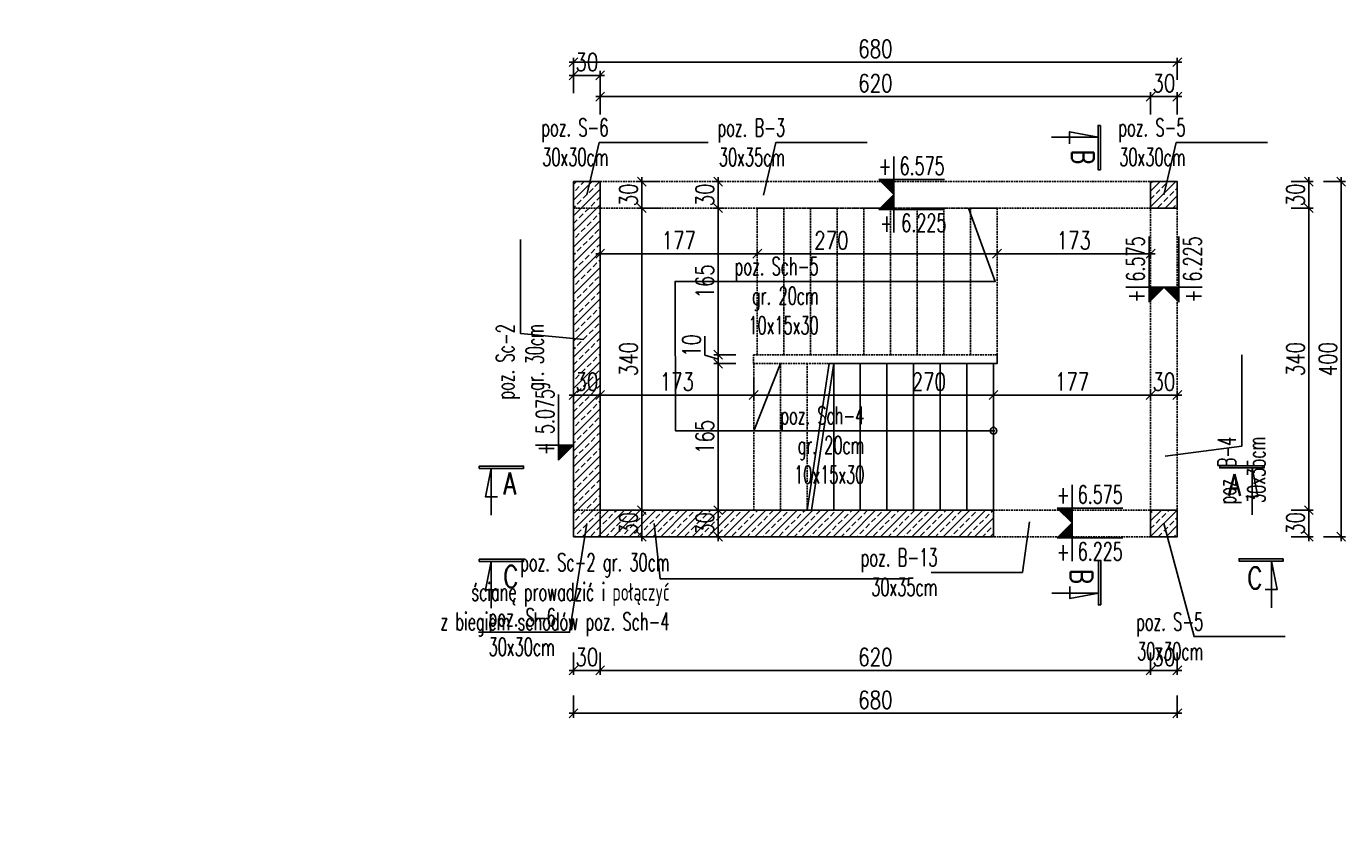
# Model space of a CAD drawing. Header units: millimetres. Extents: x -303 to 588072, y -379 to 357555.
# Tile 7 of 88: x 537393 to 538879, y 330692 to 331606. Entities that reach past the tile are written whole.
import ezdxf

# ---------------------------------------------------------------- set-up
doc = ezdxf.new("R2010")
doc.units = ezdxf.units.MM
doc.header["$LTSCALE"] = 0.15
doc.header["$MEASUREMENT"] = 0
doc.header["$PDSIZE"] = -5
doc.linetypes.add('DASHED', pattern=[19.05, 12.7, -6.35])
for name, color, linetype in [('3', 4, 'Continuous'), ('5', 8, 'Continuous'), ('RFD_1', 2, 'Continuous'), ('RFD_2', 4, 'DASHED'), ('RFD_3', 4, 'Continuous'), ('RFD_5', 8, 'Continuous'), ('RFD_5 @ 10', 8, 'Continuous')]:
    doc.layers.add(name, color=color, linetype=linetype)
doc.styles.get("Standard").update_dxf_attribs({"font": 'simplex.shx', "width": 0.75})
doc.styles.add('txt3', font='simplex.shx', dxfattribs={"width": 0.75, "height": 20})
doc.dimstyles.new('opis 1.1', dxfattribs={"dimscale": 0, "dimtxt": 2, "dimasz": 1, "dimexe": 0.5, "dimexo": 1, "dimgap": 0, "dimtad": 0, "dimdec": 1, "dimrnd": 0.5, "dimdsep": 46, "dimtxsty": 'Standard', "dimblk1": 'OBLIQUE', "dimblk2": 'OBLIQUE', "dimsah": 1, "dimcen": 1, "dimdle": 0.5, "dimclrd": 256, "dimclre": 256, "dimclrt": 4, "dimadec": 0, "dimazin": 2, "dimtm": 1e-09, "dimtfac": 0.75, "dimtdec": 1, "dimtmove": 0, "dimatfit": 3, "dimfxl": 0, "dimtvp": 0.75, "dimtolj": 1, "dimtzin": 0, "dimlwd": -1, "dimlwe": -1, "dimarcsym": 0})

# ---------------------------------------------------------------- blocks, each defined once
blk = doc.blocks.new('_Oblique')
at = {"color": 0, "linetype": 'ByBlock', "lineweight": -2}
blk.add_line((-0.5, -0.5), (0.5, 0.5), dxfattribs=at)
blk = doc.blocks.new('*D1056')
at = {"layer": 'Defpoints', "color": 0, "lineweight": 80}
for p in [(-275, 336819), (538048, 336819), (1, 0)]:
    blk.add_point(p, dxfattribs=at)
at = {"layer": 'RFD_5'}
for p, q in [((-275, -5), (-275, 336824)), ((-255, 336819), (-280, 336819)), ((-255, 0), (-280, 0))]:
    blk.add_line(p, q, dxfattribs=at)
at = {"layer": 'RFD_5', "xscale": 10, "yscale": 10, "zscale": 10}
for p, rotation in [((-275, 336819), 90), ((-275, 0), 270)]:
    blk.add_blockref('_Oblique', p, dxfattribs=dict(at, rotation=rotation))
at = {"layer": 'RFD_5', "color": 4, "insert": (-290, 168409.5), "char_height": 20, "attachment_point": 5, "rotation": 90}
blk.add_mtext('\\A1;336819', dxfattribs=at)
blk = doc.blocks.new('asdddd')
at = {"layer": '5'}
blk.add_line((538151.4, 335098.7), (538077.5, 335098.7), dxfattribs=at)
at = {"layer": 'RFD_5'}
for points in [[(538094.3, 335124.8), (538094.3, 335098.7)], [(538077.5, 335098.7), (538094.3, 335081.9)], [(538094.3, 335081.9), (538094.3, 335098.7)]]:
    blk.add_lwpolyline(points, dxfattribs=at)
blk = doc.blocks.new('324r232')
at = {"layer": 'RFD_5'}
blk.add_hatch(color=256, dxfattribs=at).paths.add_polyline_path([(0, 16.6), (-16.6, 16.6), (0, 0)])
at = {"layer": '5'}
blk.add_line((56.3, 16.6), (-16.6, 16.6), dxfattribs=at)
at = {"layer": 'RFD_5'}
for points in [[(0, 42.3), (0, 16.6)], [(-16.6, 16.6), (0, 0)], [(0, 0), (0, 16.6)]]:
    blk.add_lwpolyline(points, dxfattribs=at)
blk = doc.blocks.new('*D1226')
at = {"layer": 'Defpoints', "color": 0, "lineweight": 80}
for p in [(538039, 331550.5), (538009, 331390.5), (538039, 331390.5)]:
    blk.add_point(p, dxfattribs=at)
at = {"layer": 'RFD_5'}
for p, q in [((538004, 331550.5), (538044, 331550.5)), ((538009, 331530.5), (538009, 331555.5)), ((538039, 331530.5), (538039, 331555.5))]:
    blk.add_line(p, q, dxfattribs=at)
at = {"layer": 'RFD_5', "xscale": 10, "yscale": 10, "zscale": 10, "rotation": 180}
blk.add_blockref('_Oblique', (538009, 331550.5), dxfattribs=at)
at = {"layer": 'RFD_5', "xscale": 10, "yscale": 10, "zscale": 10}
blk.add_blockref('_Oblique', (538039, 331550.5), dxfattribs=at)
at = {"layer": 'RFD_5', "color": 4, "insert": (538024, 331565.5), "char_height": 20, "attachment_point": 5}
blk.add_mtext('\\A1;30', dxfattribs=at)
blk = doc.blocks.new('*D1227')
at = {"layer": 'Defpoints', "color": 0, "lineweight": 80}
for p in [(538659, 331526.6), (538659, 331430.9), (538039, 331390.5)]:
    blk.add_point(p, dxfattribs=at)
at = {"layer": 'RFD_5'}
for p, q in [((538034, 331526.6), (538664, 331526.6)), ((538039, 331506.6), (538039, 331531.6)), ((538659, 331506.6), (538659, 331531.6))]:
    blk.add_line(p, q, dxfattribs=at)
at = {"layer": 'RFD_5', "xscale": 10, "yscale": 10, "zscale": 10, "rotation": 180}
blk.add_blockref('_Oblique', (538039, 331526.6), dxfattribs=at)
at = {"layer": 'RFD_5', "xscale": 10, "yscale": 10, "zscale": 10}
blk.add_blockref('_Oblique', (538659, 331526.6), dxfattribs=at)
at = {"layer": 'RFD_5', "color": 4, "insert": (538349, 331541.6), "char_height": 20, "attachment_point": 5}
blk.add_mtext('\\A1;620', dxfattribs=at)
blk = doc.blocks.new('*D1228')
at = {"layer": 'Defpoints', "color": 0, "lineweight": 80}
for p in [(538689, 331526.6), (538659, 331430.9), (538689, 331430.9)]:
    blk.add_point(p, dxfattribs=at)
at = {"layer": 'RFD_5'}
for p, q in [((538654, 331526.6), (538694, 331526.6)), ((538659, 331506.6), (538659, 331531.6)), ((538689, 331506.6), (538689, 331531.6))]:
    blk.add_line(p, q, dxfattribs=at)
at = {"layer": 'RFD_5', "xscale": 10, "yscale": 10, "zscale": 10, "rotation": 180}
blk.add_blockref('_Oblique', (538659, 331526.6), dxfattribs=at)
at = {"layer": 'RFD_5', "xscale": 10, "yscale": 10, "zscale": 10}
blk.add_blockref('_Oblique', (538689, 331526.6), dxfattribs=at)
at = {"layer": 'RFD_5', "color": 4, "insert": (538674, 331541.6), "char_height": 20, "attachment_point": 5}
blk.add_mtext('\\A1;30', dxfattribs=at)
blk = doc.blocks.new('*D1229')
at = {"layer": 'Defpoints', "color": 0, "lineweight": 80}
for p in [(538689, 331565.4), (538009, 331430.9), (538689, 331430.9)]:
    blk.add_point(p, dxfattribs=at)
at = {"layer": 'RFD_5'}
for p, q in [((538004, 331565.4), (538694, 331565.4)), ((538009, 331545.4), (538009, 331570.4)), ((538689, 331545.4), (538689, 331570.4))]:
    blk.add_line(p, q, dxfattribs=at)
at = {"layer": 'RFD_5', "xscale": 10, "yscale": 10, "zscale": 10, "rotation": 180}
blk.add_blockref('_Oblique', (538009, 331565.4), dxfattribs=at)
at = {"layer": 'RFD_5', "xscale": 10, "yscale": 10, "zscale": 10}
blk.add_blockref('_Oblique', (538689, 331565.4), dxfattribs=at)
at = {"layer": 'RFD_5', "color": 4, "insert": (538349, 331580.4), "char_height": 20, "attachment_point": 5}
blk.add_mtext('\\A1;680', dxfattribs=at)
blk = doc.blocks.new('*D1230')
at = {"layer": 'Defpoints', "color": 0, "lineweight": 80}
for p in [(538211.9, 331230.9), (538482, 331225.9), (538482, 331190.5)]:
    blk.add_point(p, dxfattribs=at)
at = {"layer": 'RFD_5'}
for p, q in [((538211.9, 331210.5), (538211.9, 331185.5)), ((538482, 331210.5), (538482, 331185.5)), ((538206.9, 331190.5), (538487, 331190.5))]:
    blk.add_line(p, q, dxfattribs=at)
at = {"layer": 'RFD_5', "xscale": 10, "yscale": 10, "zscale": 10, "rotation": 180}
blk.add_blockref('_Oblique', (538211.9, 331190.5), dxfattribs=at)
at = {"layer": 'RFD_5', "xscale": 10, "yscale": 10, "zscale": 10}
blk.add_blockref('_Oblique', (538482, 331190.5), dxfattribs=at)
at = {"layer": 'RFD_5', "color": 4, "insert": (538409.2, 331205.5), "char_height": 20, "attachment_point": 5}
blk.add_mtext('\\A1;270', dxfattribs=at)
blk = doc.blocks.new('*D1231')
at = {"layer": 'Defpoints', "color": 0, "lineweight": 80}
for p in [(538039, 331243), (538211.9, 331230.9), (538039, 331190.5)]:
    blk.add_point(p, dxfattribs=at)
at = {"layer": 'RFD_5'}
for p, q in [((538039, 331210.5), (538039, 331185.5)), ((538211.9, 331210.5), (538211.9, 331185.5)), ((538216.9, 331190.5), (538034, 331190.5))]:
    blk.add_line(p, q, dxfattribs=at)
at = {"layer": 'RFD_5', "xscale": 10, "yscale": 10, "zscale": 10, "rotation": 180}
blk.add_blockref('_Oblique', (538039, 331190.5), dxfattribs=at)
at = {"layer": 'RFD_5', "xscale": 10, "yscale": 10, "zscale": 10}
blk.add_blockref('_Oblique', (538211.9, 331190.5), dxfattribs=at)
at = {"layer": 'RFD_5', "color": 4, "insert": (538125.4, 331205.5), "char_height": 20, "attachment_point": 5}
blk.add_mtext('\\A1;173', dxfattribs=at)
blk = doc.blocks.new('*D1232')
at = {"layer": 'Defpoints', "color": 0, "lineweight": 80}
for p in [(538009, 331254.1), (538039, 331243), (538009, 331190.5)]:
    blk.add_point(p, dxfattribs=at)
at = {"layer": 'RFD_5'}
for p, q in [((538009, 331210.5), (538009, 331185.5)), ((538039, 331210.5), (538039, 331185.5)), ((538044, 331190.5), (538004, 331190.5))]:
    blk.add_line(p, q, dxfattribs=at)
at = {"layer": 'RFD_5', "xscale": 10, "yscale": 10, "zscale": 10, "rotation": 180}
blk.add_blockref('_Oblique', (538009, 331190.5), dxfattribs=at)
at = {"layer": 'RFD_5', "xscale": 10, "yscale": 10, "zscale": 10}
blk.add_blockref('_Oblique', (538039, 331190.5), dxfattribs=at)
at = {"layer": 'RFD_5', "color": 4, "insert": (538024, 331205.5), "char_height": 20, "attachment_point": 5}
blk.add_mtext('\\A1;30', dxfattribs=at)
blk = doc.blocks.new('*D1233')
at = {"layer": 'Defpoints', "color": 0, "lineweight": 80}
for p in [(538482, 331225.9), (538659, 331205.7), (538659, 331190.5)]:
    blk.add_point(p, dxfattribs=at)
at = {"layer": 'RFD_5'}
for p, q in [((538482, 331210.5), (538482, 331185.5)), ((538477, 331190.5), (538664, 331190.5)), ((538659, 331195.7), (538659, 331185.5))]:
    blk.add_line(p, q, dxfattribs=at)
at = {"layer": 'RFD_5', "xscale": 10, "yscale": 10, "zscale": 10, "rotation": 180}
blk.add_blockref('_Oblique', (538482, 331190.5), dxfattribs=at)
at = {"layer": 'RFD_5', "xscale": 10, "yscale": 10, "zscale": 10}
blk.add_blockref('_Oblique', (538659, 331190.5), dxfattribs=at)
at = {"layer": 'RFD_5', "color": 4, "insert": (538570.5, 331205.5), "char_height": 20, "attachment_point": 5}
blk.add_mtext('\\A1;177', dxfattribs=at)
blk = doc.blocks.new('*D1234')
at = {"layer": 'Defpoints', "color": 0, "lineweight": 80}
for p in [(538659, 331205.7), (538689, 331203.4), (538689, 331190.5)]:
    blk.add_point(p, dxfattribs=at)
at = {"layer": 'RFD_5'}
for p, q in [((538654, 331190.5), (538694, 331190.5)), ((538659, 331195.7), (538659, 331185.5)), ((538689, 331193.4), (538689, 331185.5))]:
    blk.add_line(p, q, dxfattribs=at)
at = {"layer": 'RFD_5', "xscale": 10, "yscale": 10, "zscale": 10, "rotation": 180}
blk.add_blockref('_Oblique', (538659, 331190.5), dxfattribs=at)
at = {"layer": 'RFD_5', "xscale": 10, "yscale": 10, "zscale": 10}
blk.add_blockref('_Oblique', (538689, 331190.5), dxfattribs=at)
at = {"layer": 'RFD_5', "color": 4, "insert": (538674, 331205.5), "char_height": 20, "attachment_point": 5}
blk.add_mtext('\\A1;30', dxfattribs=at)
blk = doc.blocks.new('*D1235')
at = {"layer": 'Defpoints', "color": 0, "lineweight": 80}
for p in [(538156.5, 331430.9), (538156.5, 331400.9), (538171.9, 331400.9)]:
    blk.add_point(p, dxfattribs=at)
at = {"layer": 'RFD_5'}
for p, q in [((538166.5, 331430.9), (538176.9, 331430.9)), ((538171.9, 331435.9), (538171.9, 331395.9)), ((538166.5, 331400.9), (538176.9, 331400.9))]:
    blk.add_line(p, q, dxfattribs=at)
at = {"layer": 'RFD_5', "xscale": 10, "yscale": 10, "zscale": 10}
for p, rotation in [((538171.9, 331430.9), 90), ((538171.9, 331400.9), 270)]:
    blk.add_blockref('_Oblique', p, dxfattribs=dict(at, rotation=rotation))
at = {"layer": 'RFD_5', "color": 4, "insert": (538156.9, 331415.9), "char_height": 20, "attachment_point": 5, "rotation": 90}
blk.add_mtext('\\A1;30', dxfattribs=at)
blk = doc.blocks.new('*D1236')
at = {"layer": 'Defpoints', "color": 0, "lineweight": 80}
for p in [(538156.5, 331400.9), (538171.9, 331235.9), (538231, 331235.9)]:
    blk.add_point(p, dxfattribs=at)
at = {"layer": 'RFD_5'}
for p, q in [((538166.5, 331400.9), (538176.9, 331400.9)), ((538171.9, 331405.9), (538171.9, 331230.9)), ((538191.9, 331235.9), (538166.9, 331235.9))]:
    blk.add_line(p, q, dxfattribs=at)
at = {"layer": 'RFD_5', "xscale": 10, "yscale": 10, "zscale": 10}
for p, rotation in [((538171.9, 331400.9), 90), ((538171.9, 331235.9), 270)]:
    blk.add_blockref('_Oblique', p, dxfattribs=dict(at, rotation=rotation))
at = {"layer": 'RFD_5', "color": 4, "insert": (538156.9, 331318.4), "char_height": 20, "attachment_point": 5, "rotation": 90}
blk.add_mtext('\\A1;165', dxfattribs=at)
blk = doc.blocks.new('*D1237')
at = {"layer": 'Defpoints', "color": 0, "lineweight": 80}
for p in [(538231, 331235.9), (538171.9, 331225.9), (538227, 331225.9)]:
    blk.add_point(p, dxfattribs=at)
at = {"layer": 'RFD_5'}
for p, q in [((538156.9, 331256.9), (538156.9, 331235.4)), ((538156.9, 331235.4), (538171.9, 331230.9)), ((538191.9, 331235.9), (538166.9, 331235.9)), ((538171.9, 331240.9), (538171.9, 331220.9)), ((538191.9, 331225.9), (538166.9, 331225.9))]:
    blk.add_line(p, q, dxfattribs=at)
at = {"layer": 'RFD_5', "xscale": 10, "yscale": 10, "zscale": 10}
for p, rotation in [((538171.9, 331235.9), 90), ((538171.9, 331225.9), 270)]:
    blk.add_blockref('_Oblique', p, dxfattribs=dict(at, rotation=rotation))
at = {"layer": 'RFD_5', "color": 4, "insert": (538141.9, 331246.2), "char_height": 20, "attachment_point": 5, "rotation": 90}
blk.add_mtext('\\A1;10', dxfattribs=at)
blk = doc.blocks.new('*D1238')
at = {"layer": 'Defpoints', "color": 0, "lineweight": 80}
for p in [(538227, 331225.9), (538171.9, 331060.9), (538184.1, 331060.9)]:
    blk.add_point(p, dxfattribs=at)
at = {"layer": 'RFD_5'}
for p, q in [((538191.9, 331225.9), (538166.9, 331225.9)), ((538171.9, 331230.9), (538171.9, 331055.9)), ((538174.1, 331060.9), (538166.9, 331060.9))]:
    blk.add_line(p, q, dxfattribs=at)
at = {"layer": 'RFD_5', "xscale": 10, "yscale": 10, "zscale": 10}
for p, rotation in [((538171.9, 331225.9), 90), ((538171.9, 331060.9), 270)]:
    blk.add_blockref('_Oblique', p, dxfattribs=dict(at, rotation=rotation))
at = {"layer": 'RFD_5', "color": 4, "insert": (538156.9, 331143.4), "char_height": 20, "attachment_point": 5, "rotation": 90}
blk.add_mtext('\\A1;165', dxfattribs=at)
blk = doc.blocks.new('*D1239')
at = {"layer": 'Defpoints', "color": 0, "lineweight": 80}
for p in [(538184.1, 331060.9), (538171.9, 331030.9), (538189.2, 331030.9)]:
    blk.add_point(p, dxfattribs=at)
at = {"layer": 'RFD_5'}
for p, q in [((538174.1, 331060.9), (538166.9, 331060.9)), ((538171.9, 331065.9), (538171.9, 331025.9)), ((538179.2, 331030.9), (538166.9, 331030.9))]:
    blk.add_line(p, q, dxfattribs=at)
at = {"layer": 'RFD_5', "xscale": 10, "yscale": 10, "zscale": 10}
for p, rotation in [((538171.9, 331060.9), 90), ((538171.9, 331030.9), 270)]:
    blk.add_blockref('_Oblique', p, dxfattribs=dict(at, rotation=rotation))
at = {"layer": 'RFD_5', "color": 4, "insert": (538156.9, 331045.9), "char_height": 20, "attachment_point": 5, "rotation": 90}
blk.add_mtext('\\A1;30', dxfattribs=at)
blk = doc.blocks.new('*D1240')
at = {"layer": 'Defpoints', "color": 0, "lineweight": 80}
for p in [(538009, 331030.9), (538039, 331030.9), (538039, 330880.4)]:
    blk.add_point(p, dxfattribs=at)
at = {"layer": 'RFD_5'}
for p, q in [((538009, 330900.4), (538009, 330875.4)), ((538039, 330900.4), (538039, 330875.4)), ((538004, 330880.4), (538044, 330880.4))]:
    blk.add_line(p, q, dxfattribs=at)
at = {"layer": 'RFD_5', "xscale": 10, "yscale": 10, "zscale": 10, "rotation": 180}
blk.add_blockref('_Oblique', (538009, 330880.4), dxfattribs=at)
at = {"layer": 'RFD_5', "xscale": 10, "yscale": 10, "zscale": 10}
blk.add_blockref('_Oblique', (538039, 330880.4), dxfattribs=at)
at = {"layer": 'RFD_5', "color": 4, "insert": (538024, 330895.4), "char_height": 20, "attachment_point": 5}
blk.add_mtext('\\A1;30', dxfattribs=at)
blk = doc.blocks.new('*D1241')
at = {"layer": 'Defpoints', "color": 0, "lineweight": 80}
for p in [(538039, 331030.9), (538659, 331030.9), (538659, 330880.4)]:
    blk.add_point(p, dxfattribs=at)
at = {"layer": 'RFD_5'}
for p, q in [((538039, 330900.4), (538039, 330875.4)), ((538659, 330900.4), (538659, 330875.4)), ((538034, 330880.4), (538664, 330880.4))]:
    blk.add_line(p, q, dxfattribs=at)
at = {"layer": 'RFD_5', "xscale": 10, "yscale": 10, "zscale": 10, "rotation": 180}
blk.add_blockref('_Oblique', (538039, 330880.4), dxfattribs=at)
at = {"layer": 'RFD_5', "xscale": 10, "yscale": 10, "zscale": 10}
blk.add_blockref('_Oblique', (538659, 330880.4), dxfattribs=at)
at = {"layer": 'RFD_5', "color": 4, "insert": (538349, 330895.4), "char_height": 20, "attachment_point": 5}
blk.add_mtext('\\A1;620', dxfattribs=at)
blk = doc.blocks.new('*D1242')
at = {"layer": 'Defpoints', "color": 0, "lineweight": 80}
for p in [(538689, 331060.9), (538659, 331030.9), (538689, 330880.4)]:
    blk.add_point(p, dxfattribs=at)
at = {"layer": 'RFD_5'}
for p, q in [((538659, 330900.4), (538659, 330875.4)), ((538689, 330900.4), (538689, 330875.4)), ((538654, 330880.4), (538694, 330880.4))]:
    blk.add_line(p, q, dxfattribs=at)
at = {"layer": 'RFD_5', "xscale": 10, "yscale": 10, "zscale": 10, "rotation": 180}
blk.add_blockref('_Oblique', (538659, 330880.4), dxfattribs=at)
at = {"layer": 'RFD_5', "xscale": 10, "yscale": 10, "zscale": 10}
blk.add_blockref('_Oblique', (538689, 330880.4), dxfattribs=at)
at = {"layer": 'RFD_5', "color": 4, "insert": (538674, 330895.4), "char_height": 20, "attachment_point": 5}
blk.add_mtext('\\A1;30', dxfattribs=at)
blk = doc.blocks.new('*D1243')
at = {"layer": 'Defpoints', "color": 0, "lineweight": 80}
for p in [(538689, 331060.9), (538009, 331030.9), (538009, 330832.1)]:
    blk.add_point(p, dxfattribs=at)
at = {"layer": 'RFD_5'}
for p, q in [((538009, 330852.1), (538009, 330827.1)), ((538689, 330852.1), (538689, 330827.1)), ((538694, 330832.1), (538004, 330832.1))]:
    blk.add_line(p, q, dxfattribs=at)
at = {"layer": 'RFD_5', "xscale": 10, "yscale": 10, "zscale": 10, "rotation": 180}
blk.add_blockref('_Oblique', (538009, 330832.1), dxfattribs=at)
at = {"layer": 'RFD_5', "xscale": 10, "yscale": 10, "zscale": 10}
blk.add_blockref('_Oblique', (538689, 330832.1), dxfattribs=at)
at = {"layer": 'RFD_5', "color": 4, "insert": (538349, 330847.1), "char_height": 20, "attachment_point": 5}
blk.add_mtext('\\A1;680', dxfattribs=at)
blk = doc.blocks.new('*D1244')
at = {"layer": 'Defpoints', "color": 0, "lineweight": 80}
for p in [(538689, 331060.9), (538837.2, 331060.9), (538689, 331030.9)]:
    blk.add_point(p, dxfattribs=at)
at = {"layer": 'RFD_5'}
for p, q in [((538817.2, 331060.9), (538842.2, 331060.9)), ((538837.2, 331025.9), (538837.2, 331065.9)), ((538817.2, 331030.9), (538842.2, 331030.9))]:
    blk.add_line(p, q, dxfattribs=at)
at = {"layer": 'RFD_5', "xscale": 10, "yscale": 10, "zscale": 10}
for p, rotation in [((538837.2, 331060.9), 90), ((538837.2, 331030.9), 270)]:
    blk.add_blockref('_Oblique', p, dxfattribs=dict(at, rotation=rotation))
at = {"layer": 'RFD_5', "color": 4, "insert": (538822.2, 331045.9), "char_height": 20, "attachment_point": 5, "rotation": 90}
blk.add_mtext('\\A1;30', dxfattribs=at)
blk = doc.blocks.new('*D1245')
at = {"layer": 'Defpoints', "color": 0, "lineweight": 80}
for p in [(538689, 331400.9), (538837.2, 331400.9), (538689, 331060.9)]:
    blk.add_point(p, dxfattribs=at)
at = {"layer": 'RFD_5'}
for p, q in [((538817.2, 331400.9), (538842.2, 331400.9)), ((538837.2, 331055.9), (538837.2, 331405.9)), ((538817.2, 331060.9), (538842.2, 331060.9))]:
    blk.add_line(p, q, dxfattribs=at)
at = {"layer": 'RFD_5', "xscale": 10, "yscale": 10, "zscale": 10}
for p, rotation in [((538837.2, 331400.9), 90), ((538837.2, 331060.9), 270)]:
    blk.add_blockref('_Oblique', p, dxfattribs=dict(at, rotation=rotation))
at = {"layer": 'RFD_5', "color": 4, "insert": (538822.2, 331230.9), "char_height": 20, "attachment_point": 5, "rotation": 90}
blk.add_mtext('\\A1;340', dxfattribs=at)
blk = doc.blocks.new('*D1246')
at = {"layer": 'Defpoints', "color": 0, "lineweight": 80}
for p in [(538689, 331430.9), (538837.2, 331430.9), (538689, 331400.9)]:
    blk.add_point(p, dxfattribs=at)
at = {"layer": 'RFD_5'}
for p, q in [((538817.2, 331430.9), (538842.2, 331430.9)), ((538837.2, 331395.9), (538837.2, 331435.9)), ((538817.2, 331400.9), (538842.2, 331400.9))]:
    blk.add_line(p, q, dxfattribs=at)
at = {"layer": 'RFD_5', "xscale": 10, "yscale": 10, "zscale": 10}
for p, rotation in [((538837.2, 331430.9), 90), ((538837.2, 331400.9), 270)]:
    blk.add_blockref('_Oblique', p, dxfattribs=dict(at, rotation=rotation))
at = {"layer": 'RFD_5', "color": 4, "insert": (538822.2, 331415.9), "char_height": 20, "attachment_point": 5, "rotation": 90}
blk.add_mtext('\\A1;30', dxfattribs=at)
blk = doc.blocks.new('*D1247')
at = {"layer": 'Defpoints', "color": 0, "lineweight": 80}
for p in [(538689, 331430.9), (538689, 331030.9), (538873.7, 331030.9)]:
    blk.add_point(p, dxfattribs=at)
at = {"layer": 'RFD_5'}
for p, q in [((538853.7, 331430.9), (538878.7, 331430.9)), ((538873.7, 331435.9), (538873.7, 331025.9)), ((538853.7, 331030.9), (538878.7, 331030.9))]:
    blk.add_line(p, q, dxfattribs=at)
at = {"layer": 'RFD_5', "xscale": 10, "yscale": 10, "zscale": 10}
for p, rotation in [((538873.7, 331430.9), 90), ((538873.7, 331030.9), 270)]:
    blk.add_blockref('_Oblique', p, dxfattribs=dict(at, rotation=rotation))
at = {"layer": 'RFD_5', "color": 4, "insert": (538858.7, 331230.9), "char_height": 20, "attachment_point": 5, "rotation": 90}
blk.add_mtext('\\A1;400', dxfattribs=at)
blk = doc.blocks.new('*D1248')
at = {"layer": 'Defpoints', "color": 0, "lineweight": 80}
for p in [(538120.3, 331430.9), (538085.9, 331400.9), (538120.3, 331400.9)]:
    blk.add_point(p, dxfattribs=at)
at = {"layer": 'RFD_5'}
for p, q in [((538105.9, 331430.9), (538080.9, 331430.9)), ((538085.9, 331435.9), (538085.9, 331395.9)), ((538105.9, 331400.9), (538080.9, 331400.9))]:
    blk.add_line(p, q, dxfattribs=at)
at = {"layer": 'RFD_5', "xscale": 10, "yscale": 10, "zscale": 10}
for p, rotation in [((538085.9, 331430.9), 90), ((538085.9, 331400.9), 270)]:
    blk.add_blockref('_Oblique', p, dxfattribs=dict(at, rotation=rotation))
at = {"layer": 'RFD_5', "color": 4, "insert": (538070.9, 331415.9), "char_height": 20, "attachment_point": 5, "rotation": 90}
blk.add_mtext('\\A1;30', dxfattribs=at)
blk = doc.blocks.new('*D1249')
at = {"layer": 'Defpoints', "color": 0, "lineweight": 80}
for p in [(538120.3, 331400.9), (538085.9, 331060.9), (538085.9, 331060.9)]:
    blk.add_point(p, dxfattribs=at)
at = {"layer": 'RFD_5'}
for p, q in [((538105.9, 331400.9), (538080.9, 331400.9)), ((538085.9, 331405.9), (538085.9, 331055.9)), ((538075.9, 331060.9), (538080.9, 331060.9))]:
    blk.add_line(p, q, dxfattribs=at)
at = {"layer": 'RFD_5', "xscale": 10, "yscale": 10, "zscale": 10}
for p, rotation in [((538085.9, 331400.9), 90), ((538085.9, 331060.9), 270)]:
    blk.add_blockref('_Oblique', p, dxfattribs=dict(at, rotation=rotation))
at = {"layer": 'RFD_5', "color": 4, "insert": (538070.9, 331230.9), "char_height": 20, "attachment_point": 5, "rotation": 90}
blk.add_mtext('\\A1;340', dxfattribs=at)
blk = doc.blocks.new('*D1250')
at = {"layer": 'Defpoints', "color": 0, "lineweight": 80}
for p in [(538085.9, 331060.9), (538085.9, 331030.9), (538085.9, 331030.9)]:
    blk.add_point(p, dxfattribs=at)
at = {"layer": 'RFD_5'}
for p, q in [((538075.9, 331060.9), (538080.9, 331060.9)), ((538085.9, 331065.9), (538085.9, 331025.9)), ((538075.9, 331030.9), (538080.9, 331030.9))]:
    blk.add_line(p, q, dxfattribs=at)
at = {"layer": 'RFD_5', "xscale": 10, "yscale": 10, "zscale": 10}
for p, rotation in [((538085.9, 331060.9), 90), ((538085.9, 331030.9), 270)]:
    blk.add_blockref('_Oblique', p, dxfattribs=dict(at, rotation=rotation))
at = {"layer": 'RFD_5', "color": 4, "insert": (538070.9, 331045.9), "char_height": 20, "attachment_point": 5, "rotation": 90}
blk.add_mtext('\\A1;30', dxfattribs=at)
blk = doc.blocks.new('*D1307')
at = {"layer": 'Defpoints', "color": 0, "lineweight": 80}
for p in [(538216, 331346.8), (538486, 331349.6), (538486, 331346.8)]:
    blk.add_point(p, dxfattribs=at)
at = {"layer": 'RFD_5'}
for p, q in [((538216, 331349.6), (538216, 331354.6)), ((538486, 331349.6), (538486, 331354.6)), ((538211, 331349.6), (538491, 331349.6))]:
    blk.add_line(p, q, dxfattribs=at)
at = {"layer": 'RFD_5', "xscale": 10, "yscale": 10, "zscale": 10, "rotation": 180}
blk.add_blockref('_Oblique', (538216, 331349.6), dxfattribs=at)
at = {"layer": 'RFD_5', "xscale": 10, "yscale": 10, "zscale": 10}
blk.add_blockref('_Oblique', (538486, 331349.6), dxfattribs=at)
at = {"layer": 'RFD_5', "color": 4, "insert": (538299.4, 331364.6), "char_height": 20, "attachment_point": 5}
blk.add_mtext('\\A1;270', dxfattribs=at)
blk = doc.blocks.new('*D1308')
at = {"layer": 'Defpoints', "color": 0, "lineweight": 80}
for p in [(538486, 331346.8), (538659, 331349.6), (538659, 331349.6)]:
    blk.add_point(p, dxfattribs=at)
at = {"layer": 'RFD_5'}
for p, q in [((538486, 331349.6), (538486, 331354.6)), ((538481, 331349.6), (538664, 331349.6)), ((538659, 331349.6), (538659, 331344.6))]:
    blk.add_line(p, q, dxfattribs=at)
at = {"layer": 'RFD_5', "xscale": 10, "yscale": 10, "zscale": 10, "rotation": 180}
blk.add_blockref('_Oblique', (538486, 331349.6), dxfattribs=at)
at = {"layer": 'RFD_5', "xscale": 10, "yscale": 10, "zscale": 10}
blk.add_blockref('_Oblique', (538659, 331349.6), dxfattribs=at)
at = {"layer": 'RFD_5', "color": 4, "insert": (538572.5, 331364.6), "char_height": 20, "attachment_point": 5}
blk.add_mtext('\\A1;173', dxfattribs=at)
blk = doc.blocks.new('*D1309')
at = {"layer": 'Defpoints', "color": 0, "lineweight": 80}
for p in [(538039, 331353.4), (538039, 331349.6), (538216, 331346.8)]:
    blk.add_point(p, dxfattribs=at)
at = {"layer": 'RFD_5'}
for p, q in [((538216, 331349.6), (538216, 331354.6)), ((538221, 331349.6), (538034, 331349.6)), ((538039, 331349.6), (538039, 331344.6))]:
    blk.add_line(p, q, dxfattribs=at)
at = {"layer": 'RFD_5', "xscale": 10, "yscale": 10, "zscale": 10, "rotation": 180}
blk.add_blockref('_Oblique', (538039, 331349.6), dxfattribs=at)
at = {"layer": 'RFD_5', "xscale": 10, "yscale": 10, "zscale": 10}
blk.add_blockref('_Oblique', (538216, 331349.6), dxfattribs=at)
at = {"layer": 'RFD_5', "color": 4, "insert": (538127.5, 331364.6), "char_height": 20, "attachment_point": 5}
blk.add_mtext('\\A1;177', dxfattribs=at)

msp = doc.modelspace()

# ---------------------------------------------------------------- hatches: boundary and pattern name
at = {"layer": 'RFD_5'}
h = msp.add_hatch(dxfattribs=at)
h.set_pattern_fill('ANSI33', color=256, scale=50)
edge = h.paths.add_edge_path()
edge.add_line((538009, 331430.94), (538009, 331030.94))
edge.add_line((538009, 331030.94), (538482, 331030.94))
edge.add_line((538482, 331030.94), (538482, 331060.94))
edge.add_line((538482, 331060.94), (538039, 331060.94))
edge.add_line((538039, 331060.94), (538039, 331430.94))
edge.add_line((538039, 331430.94), (538009, 331430.94))
h = msp.add_hatch(dxfattribs=at)
h.set_pattern_fill('ANSI33', color=256, scale=50)
h.set_pattern_definition([(45, (0, -198.065), (-8.83883476, 8.83883476), []), (45, (8.839, -198.065), (-8.83883476, 8.83883476), [6.25, -3.125])])
h.paths.add_polyline_path([(538659, 331430.94), (538659, 331400.94), (538689, 331400.94), (538689, 331430.94)])
h.paths.add_polyline_path([(538659, 331060.94), (538659, 331030.94), (538689, 331030.94), (538689, 331060.94)])

# ---------------------------------------------------------------- linework, layer by layer
at = {"layer": 'RFD_1'}
for points in [[(538602.43, 331494.05), (538599.85, 331494.05), (538599.85, 331444.17), (538602.43, 331444.17)], [(538659, 331430.94), (538689, 331430.94), (538689, 331400.94), (538659, 331400.94)], [(537902.84, 331110.51), (537902.84, 331107.93), (537952.72, 331107.93), (537952.72, 331110.51)], [(538786.76, 331110.89), (538786.76, 331108.32), (538736.88, 331108.32), (538736.88, 331110.89)], [(538659, 331060.94), (538689, 331060.94), (538689, 331030.94), (538659, 331030.94)], [(537902.84, 331005.75), (537902.84, 331003.17), (537952.72, 331003.17), (537952.72, 331005.75)], [(538602.81, 330954.18), (538600.24, 330954.18), (538600.24, 331004.06), (538602.81, 331004.06)], [(538808.46, 331006.13), (538808.46, 331003.56), (538758.58, 331003.56), (538758.58, 331006.13)]]:
    msp.add_lwpolyline(points, close=True, dxfattribs=at)
for points in [[(538547.21, 331480.87), (538599.85, 331480.87), (538567.74, 331487), (538567.74, 331473.48)], [(538039, 331430.94), (538009, 331430.94), (538009, 331030.94), (538482, 331030.94), (538482, 331060.94), (538039, 331060.94), (538039, 331430.94)], [(538296.92, 331225.94), (538302, 331225.94), (538277.06, 331060.94), (538272, 331060.94), (538296.92, 331225.94)], [(537916.02, 331055.29), (537916.02, 331107.93), (537909.88, 331075.82), (537923.4, 331075.82)], [(538773.58, 331055.67), (538773.58, 331108.32), (538779.72, 331076.2), (538766.19, 331076.2)], [(537916.02, 330950.53), (537916.02, 331003.17), (537909.88, 330971.06), (537923.4, 330971.06)], [(538795.28, 330950.91), (538795.28, 331003.56), (538801.41, 330971.44), (538787.89, 330971.44)], [(538547.59, 330967.36), (538600.24, 330967.36), (538568.12, 330961.23), (538568.12, 330974.75)]]:
    msp.add_lwpolyline(points, dxfattribs=at)
at = {"layer": 'RFD_2'}
for points in [[(538009, 331430.94), (538039, 331430.94), (538039, 331400.94), (538009, 331400.94)], [(538039, 331430.94), (538659, 331430.94), (538659, 331400.94), (538039, 331400.94)], [(538216, 331400.94), (538246, 331400.94), (538246, 331235.94), (538216, 331235.94)], [(538246, 331400.94), (538276, 331400.94), (538276, 331235.94), (538246, 331235.94)], [(538276, 331400.94), (538306, 331400.94), (538306, 331235.94), (538276, 331235.94)], [(538306, 331400.94), (538336, 331400.94), (538336, 331235.94), (538306, 331235.94)], [(538336, 331400.94), (538366, 331400.94), (538366, 331235.94), (538336, 331235.94)], [(538366, 331400.94), (538396, 331400.94), (538396, 331235.94), (538366, 331235.94)], [(538396, 331400.94), (538426, 331400.94), (538426, 331235.94), (538396, 331235.94)], [(538426, 331400.94), (538456, 331400.94), (538456, 331235.94), (538426, 331235.94)], [(538456, 331400.94), (538486, 331400.94), (538486, 331235.94), (538456, 331235.94)], [(538659, 331400.94), (538689, 331400.94), (538689, 331060.94), (538659, 331060.94)], [(538212, 331225.94), (538242, 331225.94), (538242, 331060.94), (538212, 331060.94)], [(538242, 331225.94), (538272, 331225.94), (538272, 331060.94), (538242, 331060.94)], [(538009, 331060.94), (538039, 331060.94), (538039, 331030.94), (538009, 331030.94)], [(538039, 331060.94), (538659, 331060.94), (538659, 331030.94), (538039, 331030.94)]]:
    msp.add_lwpolyline(points, close=True, dxfattribs=at)
for points in [[(538211.88, 331225.94), (538211.88, 331235.94), (538216, 331235.94)], [(538302, 331225.94), (538272, 331225.94)]]:
    msp.add_lwpolyline(points, dxfattribs=at)
at = {"layer": 'RFD_3'}
for points in [[(538486, 331235.94), (538486, 331225.94), (538482, 331225.94)], [(538302, 331060.94), (538272, 331060.94)]]:
    msp.add_lwpolyline(points, dxfattribs=at)
for points in [[(538302, 331225.94), (538332, 331225.94), (538332, 331060.94), (538302, 331060.94)], [(538332, 331225.94), (538362, 331225.94), (538362, 331060.94), (538332, 331060.94)], [(538362, 331225.94), (538392, 331225.94), (538392, 331060.94), (538362, 331060.94)], [(538392, 331225.94), (538422, 331225.94), (538422, 331060.94), (538392, 331060.94)], [(538422, 331225.94), (538452, 331225.94), (538452, 331060.94), (538422, 331060.94)], [(538452, 331225.94), (538482, 331225.94), (538482, 331060.94), (538452, 331060.94)]]:
    msp.add_lwpolyline(points, close=True, dxfattribs=at)
at = {"layer": 'RFD_5'}
for points in [[(538160.63, 331475.07), (538037.92, 331475.07), (538023.99, 331415.85)], [(538790.68, 331475.07), (538687.92, 331475.07), (538673.99, 331415.85)], [(538484, 331150.31), (538123.68, 331150.31), (538123.36, 331318.44), (538484, 331318.44), (538454, 331400.94)], [(538761.73, 331235.81), (538761.73, 331133.05), (538675.33, 331121.78)], [(538212, 331150.31), (538242, 331225.94)], [(537902, 330923.4), (538004.61, 330923.4), (538024, 331045.94)], [(538385.89, 330983.35), (538106.71, 330983.35), (538099.93, 331045.75)], [(538810.69, 330918.44), (538707.93, 330918.44), (538674, 331045.94)]]:
    msp.add_lwpolyline(points, dxfattribs=at)
at = {"layer": 'RFD_5', "elevation": -40}
for points in [[(538339.61, 331474.83), (538236.85, 331474.83), (538222.92, 331415.62)], [(537949.2, 331365.74), (537949.2, 331259.88), (538020.59, 331253)], [(538411.86, 330990.81), (538514.61, 330990.81), (538522.67, 331047.63)]]:
    msp.add_lwpolyline(points, dxfattribs=at)
at = {"layer": 'RFD_5'}
msp.add_circle((538482, 331150.31), 3.75, dxfattribs=at)

# ---------------------------------------------------------------- block references
at = {"layer": 'RFD_5', "color": 3}
for p in [(275.53, -3665.53), (476.22, -4035.52)]:
    msp.add_blockref('asdddd', p, dxfattribs=at)
at = {"layer": 'RFD_5', "yscale": 1.012500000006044, "zscale": 1.012500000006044}
for p, xscale, rotation in [((538369.85, 331416.39), 1.012500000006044, 359.9999986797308), ((538369.85, 331416.4), -1.012500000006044, 180.0000013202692), ((538674.08, 331311.93), 1.012500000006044, 89.99999867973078), ((538674.08, 331311.93), -1.012500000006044, 270.0000013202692), ((538009, 331134.13), 1.012500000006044, 89.99999867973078), ((538570.54, 331046.39), 1.012500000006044, 359.9999986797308), ((538570.54, 331046.4), -1.012500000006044, 180.0000013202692)]:
    msp.add_blockref('324r232', p, dxfattribs=dict(at, xscale=xscale, rotation=rotation))
at = {"layer": 'RFD_5', "color": 3, "xscale": -1}
for p, rotation in [((275.53, 666498.31), 180), ((203592.16, -206782.38), 269.9999999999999)]:
    msp.add_blockref('asdddd', p, dxfattribs=dict(at, rotation=rotation))
at = {"layer": 'RFD_5', "color": 3, "rotation": 90}
msp.add_blockref('asdddd', (873756, -206782.38), dxfattribs=at)

# ---------------------------------------------------------------- texts
at = {"layer": '3', "color": 4, "char_height": 20, "style": 'txt3'}
for s, insert, attachment_point, rotation in [('{\\Fsimplex.shx;\\W7.52632; }{\\A1;\\W0.80000x;poz. S-6}\\P{\\Fsimplex.shx;\\W7.52632; }{\\A1;\\W0.80000x;30x30cm}', (538048.36, 331475.24, 40), 6, 359.99978), ('{\\Fsimplex.shx;\\W7.63158; }{\\A1;\\W0.80000x;poz. B-3}\\P{\\Fsimplex.shx;\\W7.63158; }{\\A1;\\W0.80000x;30x35cm}', (538247.29, 331475.01), 6, 359.99978), ('{\\Fsimplex.shx;\\W7.57895; }{\\A1;\\W0.80000x;poz. S-5}\\P{\\Fsimplex.shx;\\W7.57895; }{\\A1;\\W0.80000x;30x30cm}', (538698.36, 331475.24, 40), 6, 359.99978), ('{\\Fsimplex.shx;\\W9.52632; }{\\A1;\\W0.80000x;poz. Sch-5}\\P{\\Fsimplex.shx;\\W9.52632; }{\\A1;\\W0.80000x;gr. 20cm}\\P{\\Fsimplex.shx;\\W9.52632; }{\\A1;\\W0.80000x;10x15x30}', (538285.14, 331302.3, 40), 6, 359.99978), ('{\\Fsimplex.shx;\\W8.52632; }{\\A1;\\W0.80000x;poz. Sc-2}\\P{\\Fsimplex.shx;\\W8.52632; }{\\A1;\\W0.80000x;gr. 30cm}', (537951.96, 331270.32), 6, 89.99978), ('{\\Fsimplex.shx;\\W9.57895; }{\\A1;\\W0.80000x;poz. Sch-4}\\P{\\Fsimplex.shx;\\W9.57895; }{\\A1;\\W0.80000x;gr. 20cm}\\P{\\Fsimplex.shx;\\W9.57895; }{\\A1;\\W0.80000x;10x15x30}', (538336.63, 331134.17, 40), 6, 359.99978), ('{\\Fsimplex.shx;\\W7.68421; }{\\A1;\\W0.80000x;poz. B-4}\\P{\\Fsimplex.shx;\\W7.68421; }{\\A1;\\W0.80000x;30x35cm}', (538761.55, 331143.49, 40), 6, 89.99978), ('{\\Fsimplex.shx;\\W8.92982;   }{\\A1;\\W0.80000x;poz. Sc-2 gr. 30cm}\\P{\\Fsimplex.shx;\\W8.92982;   }{\\A1;\\W0.80000x;ścianę prowadzić i połączyć}\\P{\\Fsimplex.shx;\\W8.92982;   }{\\A1;\\W0.80000x;z biegiem schodów poz. Sch-4  }', (538117.15, 330965.51, 40), 6, 359.99978), ('{\\Fsimplex.shx;\\W8.47368; }{\\A1;\\W0.80000x;poz. B-13}\\P{\\Fsimplex.shx;\\W8.47368; }{\\A1;\\W0.80000x;30x35cm}', (538418.96, 330990.98), 6, 359.99978), ('{\\Fsimplex.shx;\\W7.57895; }{\\A1;\\W0.80000x;poz. S-5}\\P{\\Fsimplex.shx;\\W7.57895; }{\\A1;\\W0.80000x;30x30cm}', (538718.37, 330918.62, 40), 6, 359.99978), ('{\\A1;\\W0.80000x;poz. S-6}\\P{\\A1;\\W0.80000x;30x30cm}', (537913.36, 330923.57, 40), 4, 0.00022)]:
    msp.add_mtext(s, dxfattribs=dict(at, insert=insert, attachment_point=attachment_point, rotation=rotation))
at = {"layer": '3', "char_height": 20.25, "width": 129.9198, "style": 'txt3'}
for s, insert, attachment_point, rotation in [('{\\W0.65;+ 6.575}', (538426.97, 331458.57), 3, 0), ('{\\W0.65;+ 6.225}', (538428.97, 331374.21), 9, 360), ('{\\W0.65;+ 6.575}', (538631.9, 331369.06), 3, 90), ('{\\W0.65;+ 6.225}', (538716.26, 331369.06), 9, 90), ('{\\W0.65;+ 5.075}', (537966.82, 331197.27), 3, 90), ('{\\W0.65;+ 6.575}', (538627.66, 331088.57), 3, 0), ('{\\W0.65;+ 6.225}', (538627.66, 331004.21), 9, 360)]:
    msp.add_mtext(s, dxfattribs=dict(at, insert=insert, attachment_point=attachment_point, rotation=rotation))
at = {"layer": 'RFD_1', "char_height": 24.58, "width": 4558.2211, "attachment_point": 7, "rotation": 270}
for insert in [(538570.43, 331466.85), (538568.82, 330994.48)]:
    msp.add_mtext('B', dxfattribs=dict(at, insert=insert))
at = {"layer": 'RFD_1', "char_height": 24.58, "width": 4558.2211, "attachment_point": 7}
for s, insert in [('A', (537930.03, 331078.51)), ('A', (538746.47, 331076.9)), ('C', (537930.03, 330973.75)), ('C', (538768.16, 330972.14))]:
    msp.add_mtext(s, dxfattribs=dict(at, insert=insert))

# ---------------------------------------------------------------- dimensions: what is measured, and where the dimension line sits
at = {"layer": 'RFD_5 @ 10', "color": 3}
for base, p1, p2, override, picture, middle in [((-275.01, 336819), (1, 0), (538047.96, 336819), {"dimscale": 0, "dimtmove": 1}, '*D1056', (-290.01, 168409.5)), ((538085.92, 331400.94), (538120.33, 331430.94), (538120.33, 331400.94), {"dimscale": 0}, '*D1248', (538070.92, 331415.94)), ((538171.9, 331400.94), (538156.53, 331430.94), (538156.53, 331400.94), {"dimscale": 0}, '*D1235', (538156.9, 331415.94)), ((538837.18, 331430.94), (538689, 331400.94), (538689, 331430.94), {"dimscale": 0, "dimtmove": 1}, '*D1246', (538822.18, 331415.94)), ((538873.67, 331030.94), (538689, 331430.94), (538689, 331030.94), {"dimscale": 0}, '*D1247', (538858.67, 331230.94)), ((538085.92, 331060.94), (538120.33, 331400.94), (538085.92, 331060.94), {"dimscale": 0, "dimtmove": 1}, '*D1249', (538070.92, 331230.94)), ((538171.9, 331235.94), (538156.53, 331400.94), (538231, 331235.94), {"dimscale": 0, "dimtmove": 1}, '*D1236', (538156.9, 331318.44)), ((538837.18, 331400.94), (538689, 331060.94), (538689, 331400.94), {"dimscale": 0, "dimtmove": 1}, '*D1245', (538822.18, 331230.94)), ((538171.9, 331225.94), (538231, 331235.94), (538227, 331225.94), {"dimscale": 0, "dimtmove": 1}, '*D1237', (538141.9, 331235.44)), ((538171.9, 331060.94), (538227, 331225.94), (538184.09, 331060.94), {"dimscale": 0, "dimtmove": 1}, '*D1238', (538156.9, 331143.44)), ((538085.92, 331030.94), (538085.92, 331060.94), (538085.92, 331030.94), {"dimscale": 0, "dimtmove": 1}, '*D1250', (538070.92, 331045.94)), ((538171.9, 331030.94), (538184.09, 331060.94), (538189.25, 331030.94), {"dimscale": 0, "dimtmove": 1}, '*D1239', (538156.9, 331045.94)), ((538837.18, 331060.94), (538689, 331030.94), (538689, 331060.94), {"dimscale": 0}, '*D1244', (538822.18, 331045.94))]:
    dim = msp.add_linear_dim(base=base, p1=p1, p2=p2, angle=90, dimstyle='opis 1.1', override=override, dxfattribs=at)
    dim.commit()
    dim.dimension.update_dxf_attribs({"geometry": picture, "text_midpoint": middle})
for base, p1, p2, override, picture, middle in [((538689, 331565.45), (538009, 331430.94), (538689, 331430.94), {"dimscale": 0}, '*D1229', (538349, 331580.45)), ((538039, 331550.55), (538009, 331390.51), (538039, 331390.51), {"dimscale": 0}, '*D1226', (538024, 331565.55)), ((538659, 331526.61), (538039, 331390.51), (538659, 331430.94), {"dimscale": 0, "dimtmove": 1}, '*D1227', (538349, 331541.61)), ((538689, 331526.61), (538659, 331430.94), (538689, 331430.94), {"dimscale": 0, "dimtmove": 1}, '*D1228', (538674, 331541.61)), ((538009, 331190.49), (538039, 331243.03), (538009, 331254.11), {"dimscale": 0, "dimtmove": 1}, '*D1232', (538024, 331205.49)), ((538039, 331190.49), (538211.88, 331230.94), (538039, 331243.03), {"dimscale": 0, "dimtmove": 1}, '*D1231', (538125.44, 331205.49)), ((538659, 331190.49), (538482, 331225.94), (538659, 331205.7), {"dimscale": 0, "dimtmove": 1}, '*D1233', (538570.5, 331205.49)), ((538689, 331190.49), (538659, 331205.7), (538689, 331203.4), {"dimscale": 0, "dimtmove": 1}, '*D1234', (538674, 331205.49)), ((538009, 330832.06), (538689, 331060.94), (538009, 331030.94), {"dimscale": 0}, '*D1243', (538349, 330847.06)), ((538689, 330880.39), (538659, 331030.94), (538689, 331060.94), {"dimscale": 0, "dimtmove": 1}, '*D1242', (538674, 330895.39)), ((538039, 330880.39), (538009, 331030.94), (538039, 331030.94), {"dimscale": 0}, '*D1240', (538024, 330895.39)), ((538659, 330880.39), (538039, 331030.94), (538659, 331030.94), {"dimscale": 0, "dimtmove": 1}, '*D1241', (538349, 330895.39))]:
    dim = msp.add_linear_dim(base=base, p1=p1, p2=p2, dimstyle='opis 1.1', override=override, dxfattribs=at)
    dim.commit()
    dim.dimension.update_dxf_attribs({"geometry": picture, "text_midpoint": middle})
at = {"layer": 'RFD_5 @ 10', "color": 1}
for base, p1, p2, picture, middle in [((538039, 331349.55), (538216, 331346.85), (538039, 331353.35), '*D1309', (538127.5, 331364.55)), ((538659, 331349.55), (538486, 331346.85), (538659, 331349.55), '*D1308', (538572.5, 331364.55))]:
    dim = msp.add_linear_dim(base=base, p1=p1, p2=p2, dimstyle='opis 1.1', override={"dimscale": 0, "dimtmove": 1}, dxfattribs=at)
    dim.commit()
    dim.dimension.update_dxf_attribs({"geometry": picture, "text_midpoint": middle})
dim = msp.add_linear_dim(base=(538486, 331349.55), p1=(538216, 331346.85), p2=(538486, 331346.85), dimstyle='opis 1.1', override={"dimscale": 0}, dxfattribs=at)
dim.commit()
dim.dimension.update_dxf_attribs({"geometry": '*D1307', "text_midpoint": (538299.35, 331349.55), "dimtype": 160})
at = {"layer": 'RFD_5 @ 10', "color": 3}
dim = msp.add_linear_dim(base=(538482, 331190.49), p1=(538211.88, 331230.94), p2=(538482, 331225.94), dimstyle='opis 1.1', override={"dimscale": 0}, dxfattribs=at)
dim.commit()
dim.dimension.update_dxf_attribs({"geometry": '*D1230', "text_midpoint": (538409.16, 331190.49), "dimtype": 160})

doc.saveas('drawing.dxf')
